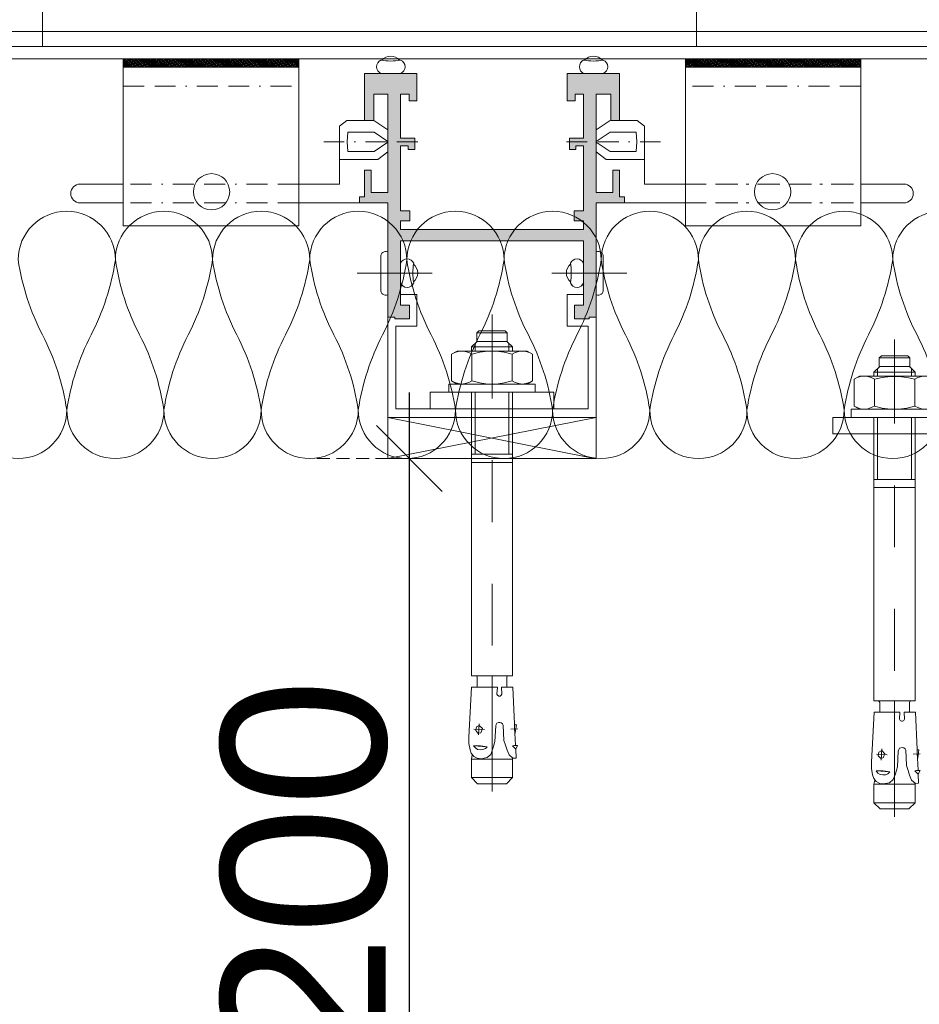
# Model space of a CAD drawing. Header units: millimetres. Extents: x 3652085 to 3778338, y -303702 to -273644.
# Tile 102 of 256: x 3674935 to 3675153, y -277210 to -276971. Entities that reach past the tile are written whole.
import ezdxf

# ---------------------------------------------------------------- set-up
doc = ezdxf.new("R2010")
doc.units = ezdxf.units.MM
doc.header["$PDMODE"] = 34
doc.linetypes.add('BORDERX2', pattern=[88.9, 25.4, -12.7, 25.4, -12.7, 0, -12.7])
doc.linetypes.add('HIDDEN2', pattern=[4.7625, 3.175, -1.5875])
doc.layers.add('!!!! BALCONY', color=7, linetype='Continuous')
for name, color, linetype, lineweight in [('DETAIL    (HAUSART)', 110, 'Continuous', 5), ('DIM-03    (HAUSART)', 111, 'Continuous', 5), ('INSULATION (HAUSEART)', 31, 'Continuous', 15)]:
    doc.layers.add(name, color=color, linetype=linetype, lineweight=lineweight)
doc.styles.add('1-20 Eng HA', font='arial.ttf', dxfattribs={"height": 40})
doc.dimstyles.new('1-20 Eng HA', dxfattribs={"dimtxt": 40, "dimasz": 16, "dimexe": 16, "dimexo": 5, "dimgap": 5, "dimtad": 1, "dimdec": 0, "dimlfac": -1, "dimzin": 0, "dimdsep": 46, "dimtxsty": '1-20 Eng HA', "dimblk": 'OBLIQUE', "dimcen": 0.09, "dimdle": 16, "dimclrd": 256, "dimclre": 256, "dimclrt": 256, "dimadec": 0, "dimazin": 0, "dimtfac": 1, "dimtdec": 0, "dimtofl": 0, "dimtmove": 0, "dimatfit": 3, "dimldrblk": 'OBLIQUE', "dimfxl": 1, "dimtolj": 1, "dimtzin": 0, "dimlwe": 0, "dimarcsym": 0})

# ---------------------------------------------------------------- blocks, each defined once
blk = doc.blocks.new('_Oblique')
at = {"color": 0, "linetype": 'ByBlock', "lineweight": -2}
blk.add_line((-0.5, -0.5), (0.5, 0.5), dxfattribs=at)
blk = doc.blocks.new('*D243')
at = {"layer": 'Defpoints', "color": 0, "lineweight": 0, "transparency": 16777216}
for p in [(3675001.89, -277077.99), (3675001.89, -277277.99), (3675029.35, -277277.99)]:
    blk.add_point(p, dxfattribs=at)
at = {"layer": 'DIM-03    (HAUSART)', "lineweight": -2, "transparency": 16777216}
blk.add_line((3675029.35, -277061.99), (3675029.35, -277293.99), dxfattribs=at)
at = {"layer": 'DIM-03    (HAUSART)', "linetype": 'HIDDEN2', "lineweight": 0, "transparency": 16777216}
for p, q in [((3675006.89, -277077.99), (3675045.35, -277077.99)), ((3675006.89, -277277.99), (3675045.35, -277277.99))]:
    blk.add_line(p, q, dxfattribs=at)
at = {"layer": 'DIM-03    (HAUSART)', "lineweight": -2, "transparency": 16777216, "xscale": 16, "yscale": 16, "zscale": 16}
for p, rotation in [((3675029.35, -277077.99), 90), ((3675029.35, -277277.99), 270)]:
    blk.add_blockref('_Oblique', p, dxfattribs=dict(at, rotation=rotation))
at = {"layer": 'DIM-03    (HAUSART)', "transparency": 16777216, "insert": (3675003.93, -277177.99), "char_height": 40, "attachment_point": 5, "rotation": 90, "style": '1-20 Eng HA'}
blk.add_mtext('\\A1;200', dxfattribs=at)
blk = doc.blocks.new('*U188')
at = {"color": 7, "linetype": 'Continuous', "lineweight": 0}
for points in [[(0, 15), (4, 15)], [(0, -14.99), (0, 15)], [(4, 15), (4, -14.99)], [(4, 10.5), (6, 10.5)], [(4, -10.5), (4, 10.5)], [(6, -10.5), (6, 10.5)], [(6, 8.5), (6.75, 9.8)], [(6.35, 9.05), (6.75, 9.8)], [(6.75, 9.8), (13.25, 9.8)], [(13.25, 9.8), (13.65, 9.05)], [(14, 8.5), (13.25, 9.8)], [(6, 7.35), (6.1, 8.25)], [(6.1, 6.5), (6, 7.35)], [(6.1, 8.25), (6.35, 9.05)], [(13.65, 9.05), (13.9, 8.25)], [(13.9, 8.25), (14, 7.35)], [(14, 7.35), (13.9, 6.5)], [(14, -8.5), (14, 8.5)], [(-91.02, 3.5), (-89.52, 5)], [(-89.52, 5), (-85.02, 5)], [(-89.52, -5), (-89.52, 5)], [(-84.02, 4.8), (-85.02, 5)], [(-85.02, 5), (-85.02, -5)], [(-83.62, 5.05), (-84.37, 4.45)], [(-82.77, 5.35), (-83.62, 5.05)], [(-82.77, 5.35), (-81.22, 5.6)], [(-81.22, 5.6), (-79.67, 5.6)], [(-79.67, 5.6), (-67.53, 4.95)], [(-67.53, -1.3), (-67.53, 4.95)], [(-64.83, 5), (-64.83, -5)], [(-64.83, 5), (4, 5)], [(-13.05, 5), (-13.05, -5)], [(-11.05, 5), (-11.05, -5)], [(6.35, 5.65), (6.1, 6.5)], [(6.25, 3), (6.75, 4.9)], [(6.75, 4.9), (6.35, 5.65)], [(6.75, 4.9), (13.25, 4.9)], [(13.65, 5.65), (13.25, 4.9)], [(13.25, 4.9), (13.7, 3)], [(13.9, 6.5), (13.65, 5.65)], [(14, 5), (15, 5)], [(15, 5), (16.34, 3.6)], [(15, 5), (15, -5)], [(-91.02, -3.5), (-91.02, 3.5)], [(-84.82, 3.6), (-84.97, 2.65)], [(-84.97, 2.65), (-84.67, 1.2)], [(-84.37, 4.45), (-84.82, 3.6)], [(-82.77, 2.85), (-82.67, 3.5)], [(-82.72, 2.2), (-82.77, 2.85)], [(-82.67, 3.5), (-82.32, 4.05)], [(-82.32, 4.05), (-81.82, 4.5)], [(-82.02, 1.15), (-81.82, 4.5)], [(-81.77, 2.8), (-82.02, 1.15)], [(-81.82, 4.5), (-81.77, 2.8)], [(-79.17, 3.25), (-76.47, 3.1)], [(-78.72, 3.45), (-78.12, 3.95)], [(-78.62, 2.75), (-78.72, 3.45)], [(-77.62, 2.35), (-78.62, 2.75)], [(-78.12, 3.95), (-77.22, 3.8)], [(-77.87, 1.8), (-77.72, 4.4)], [(-76.87, 3.1), (-77.62, 2.35)], [(-77.22, 3.8), (-76.87, 3.1)], [(-67.53, 3.6), (-65.18, 3.6)], [(-64.93, 3.7), (-65.18, 3.6)], [(-64.83, 4), (-64.93, 3.7)], [(-64.83, -4), (-64.83, 4)], [(4, 4.1), (-11.05, 4.1)], [(6, 1), (6.25, 3)], [(13.7, 3), (13.95, 1)], [(15.89, 4.1), (14, 4.1)], [(18.44, 3.7), (16.34, 3.7)], [(16.34, 3.6), (16.34, -3.6)], [(18.94, 3.2), (18.44, 3.7)], [(18.44, -3.7), (18.44, 3.7)], [(18.94, 3.2), (18.94, -3.2)], [(-72.48, 0), (-92.92, 0)], [(-89.97, 0), (-64.98, 0)], [(-84.67, 1.2), (-83.87, 0.3)], [(-83.87, 0.3), (-82.47, -0.2)], [(-82.47, 1.6), (-82.72, 2.2)], [(-82.02, 1.15), (-82.47, 1.6)], [(-42.49, 0), (-57.48, 0)], [(-12.5, 0), (-27.49, 0)], [(22.89, 0), (2.5, 0)], [(6, -1), (6, 1)], [(13.95, 1), (13.95, -1)], [(-82.47, -0.2), (-81.62, -0.45)], [(-81.62, -0.45), (-80.77, -0.7)], [(-80.77, -0.7), (-76.97, -0.9)], [(-76.97, -0.9), (-76.62, -1)], [(-76.62, -1), (-76.32, -1.2)], [(-76.22, -2.25), (-76.47, -2.55)], [(-76.32, -1.2), (-76.17, -1.55)], [(-76.12, -1.9), (-76.22, -2.25)], [(-76.17, -1.55), (-76.12, -1.9)], [(-69.73, -1.65), (-69.53, -1.35)], [(-69.73, -1.95), (-69.73, -1.65)], [(-69.53, -2.25), (-69.73, -1.95)], [(-69.53, -1.35), (-69.23, -1.2)], [(-69.23, -2.4), (-69.53, -2.25)], [(-69.23, -1.2), (-67.53, -1.3)], [(-69.23, -2.4), (-67.53, -2.3)], [(-67.53, -2.3), (-67.53, -5.05)], [(6.25, -2.95), (6, -1)], [(13.95, -1), (13.7, -2.95)], [(-89.52, -5), (-91.02, -3.5)], [(-84.82, -5.05), (-84.02, -4.15)], [(-84.02, -4.15), (-82.87, -3.65)], [(-82.87, -3.65), (-81.67, -3.3)], [(-81.67, -3.3), (-80.52, -2.9)], [(-80.52, -2.9), (-76.77, -2.7)], [(-77.72, -4.55), (-77.67, -6.25)], [(-76.47, -2.55), (-76.77, -2.7)], [(-67.53, -3.6), (-65.18, -3.6)], [(-65.18, -3.6), (-64.93, -3.7)], [(-64.93, -3.7), (-64.83, -4)], [(4, -4.1), (-11.05, -4.1)], [(6.75, -4.9), (6.25, -2.95)], [(13.7, -2.95), (13.25, -4.9)], [(15.89, -4.1), (14, -4.1)], [(15, -5), (16.34, -3.6)], [(18.44, -3.7), (16.34, -3.7)], [(18.44, -3.7), (18.94, -3.2)], [(-89.52, -5), (-85.02, -5)], [(-84.82, -4.95), (-85.02, -5)], [(-84.82, -5.05), (-84.77, -5.85)], [(-84.77, -5.85), (-82.62, -5.75)], [(-82.62, -5.75), (-81.82, -4.95)], [(-82.62, -5.75), (-81.72, -6.2)], [(-81.82, -4.95), (-81.62, -5.7)], [(-81.82, -4.95), (-81.72, -6.2)], [(-81.62, -5.7), (-81.72, -6.2)], [(-81.62, -5.7), (-78.72, -5.55)], [(-78.72, -5.55), (-78.62, -5.65)], [(-78.62, -5.55), (-77.67, -5.45)], [(-78.62, -5.65), (-76.72, -5.9)], [(-77.67, -5.45), (-76.67, -5.45)], [(-76.67, -5.55), (-76.72, -5.9)], [(-76.67, -5.55), (-76.62, -5.5)], [(-76.62, -5.5), (-76.57, -5.45)], [(-76.57, -5.45), (-67.53, -5.05)], [(-64.83, -5), (4, -5)], [(-13, -5), (-13.05, -5)], [(6, -7.35), (6.1, -6.5)], [(6.1, -6.5), (6.35, -5.65)], [(6.35, -5.65), (6.75, -4.9)], [(6.75, -4.9), (13.25, -4.9)], [(13.25, -4.9), (13.65, -5.65)], [(13.65, -5.65), (13.9, -6.5)], [(13.9, -6.5), (14, -7.35)], [(14, -5), (15, -5)], [(6.1, -8.2), (6, -7.35)], [(6, -8.5), (6.75, -9.8)], [(6.35, -9.05), (6.1, -8.2)], [(6.75, -9.8), (6.35, -9.05)], [(14, -8.5), (13.25, -9.8)], [(13.65, -9.05), (13.25, -9.8)], [(13.9, -8.2), (13.65, -9.05)], [(14, -7.35), (13.9, -8.2)], [(4, -10.5), (6, -10.5)], [(6.75, -9.8), (13.25, -9.8)], [(4, -14.99), (0, -14.99)]]:
    blk.add_lwpolyline(points, dxfattribs=at)

msp = doc.modelspace()

# ---------------------------------------------------------------- hatches: boundary and pattern name
at = {"layer": '!!!! BALCONY', "linetype": 'Continuous', "lineweight": 13}
h = msp.add_hatch(dxfattribs=at)
h.set_pattern_fill('NET', color=252, scale=50, angle=360, style=0)
h.set_pattern_definition([(360, (3871472.7, -411435.73), (8e-14, 158.75), []), (90, (3871472.7, -411435.73), (-158.75, 9e-14), [])])
edge = h.paths.add_edge_path()
edge.add_line((3675295.9, -277142.43), (3675410.65, -277142.43))
edge.add_line((3675410.65, -277142.43), (3675410.65, -277007.45))
edge.add_line((3675410.65, -277007.45), (3675410.65, -277001.38))
edge.add_line((3675410.65, -277001.38), (3675410.65, -276991.38))
edge.add_line((3675410.65, -276991.38), (3675410.65, -276968.2))
edge.add_line((3675410.65, -276968.2), (3675410.65, -276542.2))
edge.add_line((3675410.65, -276542.2), (3675410.65, -276522.06))
edge.add_line((3675410.65, -276522.06), (3675410.65, -276491.8))
edge.add_line((3675410.65, -276491.8), (3675410.65, -276468.46))
edge.add_line((3675410.65, -276468.46), (3675410.65, -276300.34))
edge.add_line((3675410.65, -276300.34), (3675410.65, -276257.42))
edge.add_line((3675410.65, -276257.42), (3675410.65, -275991.99))
edge.add_line((3675410.65, -275991.99), (3675410.65, -275859.99))
edge.add_line((3675410.65, -275859.99), (3675410.65, -275327.99))
edge.add_line((3675410.65, -275327.99), (3674693.98, -275327.99))
edge.add_line((3674693.98, -275327.99), (3674647.86, -275327.99))
edge.add_line((3674647.86, -275327.99), (3674647.86, -275961))
edge.add_line((3674647.86, -275961), (3674567.85, -275961))
edge.add_line((3674567.85, -275961), (3674567.85, -275991.99))
edge.add_line((3674567.85, -275991.99), (3674567.85, -275991.99))
edge.add_line((3674567.85, -275991.99), (3674567.85, -276019.38))
edge.add_line((3674567.85, -276019.38), (3674567.86, -276671.49))
edge.add_line((3674567.86, -276671.49), (3675297.06, -276671.5))
edge.add_arc((3675296.96, -276672.49), 1, 0, 83.9048, ccw=False)
edge.add_line((3675297.96, -276672.49), (3675297.96, -276673.99))
edge.add_arc((3675297.46, -276673.99), 0.5, -90, 0, ccw=False)
edge.add_line((3675297.46, -276674.49), (3675296.46, -276674.49))
edge.add_line((3675296.46, -276674.49), (3675296.46, -276673.99))
edge.add_line((3675296.46, -276673.99), (3675294.96, -276673.99))
edge.add_arc((3675294.96, -276674.99), 1, 90, 180)
edge.add_line((3675293.96, -276674.99), (3675293.96, -276686.69))
edge.add_line((3675293.96, -276686.69), (3675297.96, -276686.69))
edge.add_line((3675297.96, -276686.69), (3675297.96, -276685.69))
edge.add_line((3675297.96, -276685.69), (3675298.96, -276685.69))
edge.add_line((3675298.96, -276685.69), (3675298.96, -276686.69))
edge.add_line((3675298.96, -276686.69), (3675298.96, -276701.39))
edge.add_line((3675298.96, -276701.39), (3675296.76, -276701.39))
edge.add_line((3675296.76, -276701.39), (3675296.76, -276703.29))
edge.add_line((3675296.76, -276703.29), (3675294.96, -276703.29))
edge.add_line((3675294.96, -276703.29), (3675294.96, -276701.24))
edge.add_line((3675294.96, -276701.24), (3675288.66, -276701.24))
edge.add_arc((3675288.66, -276702.74), 1.5, 90, 180)
edge.add_line((3675287.16, -276702.74), (3675287.16, -276708.97))
edge.add_line((3675287.16, -276708.97), (3675286.86, -276709.49))
edge.add_line((3675286.86, -276709.49), (3675287.16, -276710.01))
edge.add_line((3675287.16, -276710.01), (3675287.16, -276716.24))
edge.add_arc((3675288.66, -276716.24), 1.5, 180, 270)
edge.add_line((3675288.66, -276717.74), (3675294.96, -276717.74))
edge.add_line((3675294.96, -276717.74), (3675294.96, -276715.69))
edge.add_line((3675294.96, -276715.69), (3675296.76, -276715.69))
edge.add_line((3675296.76, -276715.69), (3675296.76, -276717.59))
edge.add_line((3675296.76, -276717.59), (3675298.96, -276717.59))
edge.add_line((3675298.96, -276717.59), (3675298.96, -276726.99))
edge.add_line((3675298.96, -276726.99), (3675308.96, -276726.99))
edge.add_line((3675308.96, -276726.99), (3675308.96, -276725.49))
edge.add_line((3675308.96, -276725.49), (3675308.14, -276721.99))
edge.add_line((3675308.14, -276721.99), (3675313.89, -276721.99))
edge.add_line((3675313.89, -276721.99), (3675313.89, -276721.99))
edge.add_line((3675313.89, -276721.99), (3675319.64, -276721.99))
edge.add_line((3675319.64, -276721.99), (3675318.96, -276725.49))
edge.add_line((3675318.96, -276725.49), (3675318.96, -276737.49))
edge.add_arc((3675314.96, -276737.49), 4, 270, 360, ccw=False)
edge.add_line((3675314.96, -276741.49), (3675301.58, -276741.49))
edge.add_line((3675301.58, -276741.49), (3675301.58, -276754.49))
edge.add_arc((3675299.58, -276754.49), 2, 270, 360, ccw=False)
edge.add_line((3675299.58, -276756.49), (3675298.58, -276756.49))
edge.add_line((3675298.58, -276756.49), (3675298.58, -276760.99))
edge.add_line((3675298.58, -276760.99), (3675298.58, -276762.31))
edge.add_line((3675298.58, -276762.31), (3675298.61, -276762.36))
edge.add_line((3675298.61, -276762.36), (3675298.61, -276763.55))
edge.add_line((3675298.61, -276763.55), (3675298.61, -276766.63))
edge.add_line((3675298.61, -276766.63), (3675298.6, -276763.55))
edge.add_line((3675298.6, -276763.55), (3675298.2, -276763.55))
edge.add_arc((3675313.52, -276764.49), 15.35, 176.4674, 193.1781)
edge.add_line((3675298.58, -276767.99), (3675298.58, -276811.99))
edge.add_arc((3675297.08, -276811.99), 1.5, -90, 0, ccw=False)
edge.add_line((3675297.08, -276813.49), (3675159.32, -276813.49))
edge.add_arc((3675159.32, -276811.99), 1.5, 222.8103, 270, ccw=False)
edge.add_arc((3675189.76, -276783.79), 43, 207.5618, 222.8103, ccw=False)
edge.add_arc((3675152.97, -276802.99), 1.5, 90, 207.5617, ccw=False)
edge.add_line((3675152.97, -276801.49), (3675267.58, -276801.49))
edge.add_arc((3675267.58, -276794.49), 7, 270.0011, 359.9989)
edge.add_line((3675274.58, -276794.49), (3675274.58, -276763.55))
edge.add_line((3675274.58, -276763.55), (3675274.58, -276756.49))
edge.add_line((3675274.58, -276756.49), (3675273.58, -276756.49))
edge.add_arc((3675273.58, -276754.49), 2, 180, 270, ccw=False)
edge.add_line((3675271.58, -276754.49), (3675271.58, -276741.49))
edge.add_line((3675271.58, -276741.49), (3675270.16, -276741.49))
edge.add_line((3675270.16, -276741.49), (3675259.96, -276741.49))
edge.add_line((3675259.96, -276741.49), (3674728.56, -276741.49))
edge.add_line((3674728.56, -276741.49), (3674714.06, -276741.49))
edge.add_line((3674714.06, -276741.49), (3674706.73, -276741.49))
edge.add_line((3674706.73, -276741.49), (3674703.98, -276741.49))
edge.add_line((3674703.98, -276741.49), (3674693.98, -276741.49))
edge.add_line((3674693.98, -276741.49), (3674649.86, -276741.49))
edge.add_line((3674649.86, -276741.49), (3674639.66, -276741.49))
edge.add_line((3674639.66, -276741.49), (3674584.86, -276741.49))
edge.add_arc((3674584.86, -276737.49), 4, 180, 270, ccw=False)
edge.add_line((3674580.86, -276737.49), (3674580.86, -276728.49))
edge.add_line((3674580.86, -276728.49), (3674578.36, -276728.49))
edge.add_arc((3674574.36, -276728.49), 4, -180, 0, ccw=False)
edge.add_line((3674570.36, -276728.49), (3674567.86, -276728.49))
edge.add_line((3674567.86, -276728.49), (3674567.86, -276744.99))
edge.add_line((3674567.86, -276744.99), (3674567.88, -276744.99))
edge.add_arc((3674569.38, -276747.57), 2.99, 60.2062, 120.1949, ccw=False)
edge.add_line((3674570.87, -276744.98), (3674580.05, -276744.99))
edge.add_line((3674580.05, -276744.99), (3674588.95, -276744.99))
edge.add_line((3674588.95, -276744.99), (3674588.95, -276744.99))
edge.add_line((3674588.95, -276744.99), (3674592.18, -276744.99))
edge.add_line((3674592.18, -276744.99), (3674592.18, -276744.99))
edge.add_line((3674592.18, -276744.99), (3674597.52, -276744.99))
edge.add_line((3674597.52, -276744.99), (3674597.52, -276744.99))
edge.add_line((3674597.52, -276744.99), (3674600.65, -276744.99))
edge.add_line((3674600.65, -276744.99), (3674600.65, -276744.99))
edge.add_line((3674600.65, -276744.99), (3674606.35, -276744.99))
edge.add_line((3674606.35, -276744.99), (3674606.35, -276744.99))
edge.add_line((3674606.35, -276744.99), (3674613.95, -276744.99))
edge.add_line((3674613.95, -276744.99), (3674613.95, -276744.99))
edge.add_line((3674613.95, -276744.99), (3674624.39, -276744.99))
edge.add_line((3674624.39, -276744.99), (3674624.39, -276744.99))
edge.add_line((3674624.39, -276744.99), (3674626.27, -276744.99))
edge.add_line((3674626.27, -276744.99), (3674628.04, -276744.99))
edge.add_line((3674628.04, -276744.99), (3674632.19, -276744.2))
edge.add_line((3674632.19, -276744.2), (3674632.97, -276744.99))
edge.add_line((3674632.97, -276744.99), (3674641.86, -276744.99))
edge.add_line((3674641.86, -276744.99), (3674647.86, -276744.99))
edge.add_line((3674647.86, -276744.99), (3674647.86, -276977.99))
edge.add_line((3674647.86, -276977.99), (3675257.31, -276977.99))
edge.add_line((3675257.31, -276977.99), (3675257.31, -277142.43))
edge.add_line((3675257.31, -277142.43), (3675295.9, -277142.43))
at = {"layer": 'DETAIL    (HAUSART)', "true_color": 0x000000}
h = msp.add_hatch(dxfattribs=at)
h.set_pattern_fill('ANSI38', color=18, scale=0.1, angle=270)
h.set_pattern_definition([(315, (8574728.55348, 27212672.3913), (0.2245064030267, 0.2245064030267), []), (45, (8574728.55348, 27212672.3913), (0.2245064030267, 0.6735192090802), [0.79375, -0.47625])])
h.paths.add_polyline_path([(3674959.94, -276981), (3674959.94, -276983), (3675002.52, -276983), (3675002.52, -276981)])
h = msp.add_hatch(dxfattribs=at)
h.set_pattern_fill('ANSI38', color=18, scale=0.1, angle=270)
h.set_pattern_definition([(315, (8574592.1518, 27212672.3913), (0.2245064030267, 0.2245064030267), []), (45, (8574592.1518, 27212672.3913), (0.2245064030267, 0.6735192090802), [0.79375, -0.47625])])
h.paths.add_polyline_path([(3675096.34, -276981), (3675096.34, -276983), (3675138.92, -276983), (3675138.92, -276981)])
at = {"layer": 'DETAIL    (HAUSART)', "lineweight": 0}
h = msp.add_hatch(color=256, dxfattribs=at)
h.set_gradient(color1=(51, 51, 51), color2=(0, 0, 0), one_color=1, name='HEMISPHERICAL')
h.paths.add_polyline_path([(3675074.7, -277043.65), (3675073.02, -277043.65), (3675073.02, -277044.1), (3675069.45, -277044.1), (3675069.45, -277040.78), (3675071.66, -277040.78), (3675071.66, -277027.96), (3675071.66, -277025.19), (3675027.2, -277025.19), (3675027.2, -277027.96), (3675027.2, -277040.78), (3675029.41, -277040.78), (3675029.41, -277044.1), (3675025.84, -277044.1), (3675025.84, -277043.65), (3675024.16, -277043.65), (3675024.16, -277027.96), (3675024.16, -277015.95), (3675017.27, -277015.95), (3675017.27, -277014.44), (3675018.46, -277014.44), (3675018.46, -277008.02), (3675020.11, -277008.02), (3675020.11, -277013.41), (3675024.16, -277013.41), (3675024.16, -277012.95), (3675024.16, -276989.58), (3675020.75, -276989.58), (3675020.75, -276995.94), (3675018.47, -276995.94), (3675018.47, -276984.52), (3675031.17, -276984.52), (3675031.17, -276991.22), (3675029.28, -276991.22), (3675029.28, -276989.53), (3675027.2, -276989.53), (3675027.2, -277000.25), (3675030.67, -277000.25), (3675030.67, -277003.02), (3675029.06, -277003.02), (3675029.06, -277002.1), (3675027.2, -277002.1), (3675027.2, -277012.95), (3675027.2, -277017.9), (3675029.48, -277017.9), (3675029.48, -277020.34), (3675027.2, -277020.34), (3675027.2, -277022.44), (3675071.66, -277022.44), (3675071.66, -277020.34), (3675069.38, -277020.34), (3675069.38, -277017.9), (3675071.66, -277017.9), (3675071.66, -277012.95), (3675071.66, -277002.1), (3675069.8, -277002.1), (3675069.8, -277003.02), (3675068.19, -277003.02), (3675068.19, -277000.25), (3675071.66, -277000.25), (3675071.66, -276989.53), (3675069.58, -276989.53), (3675069.58, -276991.22), (3675067.69, -276991.22), (3675067.69, -276984.52), (3675080.38, -276984.52), (3675080.38, -276995.94), (3675078.22, -276995.94), (3675078.22, -276989.58), (3675074.7, -276989.58), (3675074.7, -277012.95), (3675074.7, -277013.41), (3675078.75, -277013.41), (3675078.75, -277008.02), (3675080.4, -277008.02), (3675080.4, -277014.44), (3675081.59, -277014.44), (3675081.59, -277015.95), (3675074.7, -277015.95), (3675074.7, -277027.96)])

# ---------------------------------------------------------------- linework, layer by layer
at = {"color": 0, "linetype": 'Continuous', "lineweight": 0, "elevation": -0.54}
msp.add_lwpolyline([(3675257.31, -276980.99), (3675257.31, -276977.99), (3674644.86, -276977.99), (3674644.86, -276980.99), (3675257.31, -276980.99)], close=True, dxfattribs=at)
at = {"layer": 'DETAIL    (HAUSART)', "color": 0, "linetype": 'BORDERX2', "lineweight": 0, "ltscale": 0.2}
for p, q in [((3674959.94, -276987.64, -0.54), (3675002.52, -276987.64, -0.54)), ((3675138.92, -276987.64, -0.54), (3675096.34, -276987.64, -0.54)), ((3675031.4, -277001.15, -0.54), (3675008.59, -277001.15, -0.54)), ((3675067.46, -277001.15, -0.54), (3675090.27, -277001.15, -0.54)), ((3675002.52, -277011.39, -0.54), (3674959.94, -277011.39, -0.54)), ((3675096, -277011.39, -0.54), (3675138.58, -277011.39, -0.54)), ((3675096.34, -277011.39, -0.54), (3675138.92, -277011.39, -0.54)), ((3675002.52, -277015.95, -0.54), (3674959.94, -277015.95, -0.54)), ((3675096, -277015.95, -0.54), (3675138.58, -277015.95, -0.54)), ((3675096.34, -277015.95, -0.54), (3675138.92, -277015.95, -0.54))]:
    msp.add_line(p, q, dxfattribs=at)
at = {"layer": 'DETAIL    (HAUSART)', "color": 0, "lineweight": 0}
for p, q in [((3675012.43, -277011.39, -0.54), (3675012.43, -277005.45, -0.54)), ((3675086.43, -277011.39, -0.54), (3675086.43, -277005.45, -0.54)), ((3675022.43, -277037.01, -0.54), (3675022.43, -277029.05, -0.54)), ((3675076.43, -277037.01, -0.54), (3675076.43, -277029.05, -0.54)), ((3675016.68, -277033.02, -0.54), (3675034.9, -277033.02, -0.54)), ((3675082.18, -277033.02, -0.54), (3675063.96, -277033.02, -0.54)), ((3675026.1, -277045.87, -0.54), (3675026.1, -277055.9, -0.54)), ((3675074.29, -277077.99, -0.54), (3675024.16, -277067.99, -0.54)), ((3675074.7, -277067.99, -0.54), (3675024.16, -277077.98, -0.54))]:
    msp.add_line(p, q, dxfattribs=at)
at = {"layer": 'DETAIL    (HAUSART)', "color": 0, "lineweight": 0, "elevation": -0.54}
for points in [[(3674959.94, -276983), (3675002.52, -276983), (3675002.52, -276981), (3674959.94, -276981)], [(3675096.34, -276983), (3675138.92, -276983), (3675138.92, -276981), (3675096.34, -276981)], [(3674959.94, -277021.54), (3675002.52, -277021.54), (3675002.52, -276983), (3674959.94, -276983)], [(3675138.92, -277021.54), (3675096.34, -277021.54), (3675096.34, -276983), (3675138.92, -276983)], [(3675074.7, -277077.98), (3675024.16, -277077.98), (3675024.16, -277067.99), (3675074.7, -277067.99)]]:
    msp.add_lwpolyline(points, close=True, dxfattribs=at)
for points in [[(3675027.21, -276984.52), (3675022.44, -276984.52, -0.633904), (3675022.44, -276981.3, 0.093271), (3675027.21, -276981.3, -0.698074), (3675027.21, -276984.52), (3675022.44, -276984.52)], [(3675076.42, -276984.52), (3675071.65, -276984.52, -0.633904), (3675071.65, -276981.3, 0.093271), (3675076.42, -276981.3, -0.698074), (3675076.42, -276984.52), (3675071.65, -276984.52)], [(3675027.2, -277035.33), (3675027.2, -277030.56, -0.633904), (3675030.42, -277030.56, 0.093271), (3675030.42, -277035.33, -0.698074), (3675027.2, -277035.33), (3675027.2, -277030.56)], [(3675071.66, -277035.33), (3675071.66, -277030.56, 0.633904), (3675068.44, -277030.56, -0.093271), (3675068.44, -277035.33, 0.698074), (3675071.66, -277035.33), (3675071.66, -277030.56)], [(3675071.66, -277035.33), (3675071.66, -277030.56, 0.633904), (3675068.44, -277030.56, -0.093271), (3675068.44, -277035.33, 0.698074), (3675071.66, -277035.33), (3675071.66, -277030.56)]]:
    msp.add_lwpolyline(points, format="xyb", close=True, dxfattribs=at)
for points in [[(3675012.43, -277005.45), (3675012.43, -277005.45), (3675012.43, -276997.34), (3675014.22, -276995.94), (3675018.47, -276995.94), (3675018.47, -276995.94), (3675018.47, -276995.94)], [(3675012.43, -277005.45), (3675021.73, -277005.45), (3675024.16, -277003.59), (3675024.16, -277000.25), (3675024.16, -276998.18), (3675020.75, -276995.94)], [(3675086.43, -277005.45), (3675077.13, -277005.45), (3675074.7, -277003.59), (3675074.7, -277000.25), (3675074.7, -276998.18), (3675078.11, -276995.94)], [(3675086.43, -277005.45), (3675086.43, -277005.45), (3675086.43, -276997.34), (3675084.64, -276995.94), (3675080.38, -276995.94), (3675080.38, -276995.94), (3675080.38, -276995.94)], [(3675014.27, -277001.15), (3675014.43, -276998.79), (3675020.8, -276998.79), (3675024.16, -277001.08)], [(3675084.59, -277001.15), (3675084.43, -276998.79), (3675078.06, -276998.79), (3675074.7, -277001.08)], [(3675014.27, -277001.15), (3675014.43, -277003.51), (3675020.8, -277003.51), (3675024.16, -277001.21)], [(3675084.59, -277001.15), (3675084.43, -277003.51), (3675078.06, -277003.51), (3675074.7, -277001.21)], [(3675002.52, -277011.39), (3675012.43, -277011.39)], [(3675096.34, -277011.39), (3675086.43, -277011.39)], [(3675017.27, -277015.95), (3675016.68, -277015.95), (3675002.52, -277015.95)], [(3675074.8, -277015.95), (3675082.29, -277015.95), (3675096.45, -277015.95)], [(3675027.2, -277040.2), (3675027.2, -277040.78), (3675029.41, -277040.78), (3675029.41, -277044.1), (3675025.84, -277044.1), (3675025.84, -277043.65), (3675024.16, -277043.65), (3675024.16, -277026.15)], [(3675024.16, -277067.99), (3675074.7, -277067.99), (3675074.7, -277043.65), (3675073.02, -277043.65), (3675073.02, -277044.1), (3675069.45, -277044.1), (3675069.45, -277040.78), (3675071.66, -277040.78), (3675071.66, -277038.15), (3675067.67, -277038.15), (3675067.67, -277045.87), (3675072.76, -277045.87), (3675072.76, -277065.9), (3675026.1, -277065.9), (3675026.1, -277045.87), (3675031.19, -277045.87), (3675031.19, -277038.15), (3675027.2, -277038.15), (3675027.2, -277040.78), (3675029.41, -277040.78), (3675029.41, -277044.1), (3675025.84, -277044.1), (3675025.84, -277043.65), (3675024.16, -277043.65), (3675024.16, -277067.99)]]:
    msp.add_lwpolyline(points, dxfattribs=at)
for points in [[(3674959.94, -277015.95), (3674949.48, -277015.95, -1), (3674949.48, -277011.39), (3674959.94, -277011.39)], [(3675138.92, -277015.95), (3675149.38, -277015.95, 1), (3675149.38, -277011.39), (3675138.92, -277011.39)]]:
    msp.add_lwpolyline(points, format="xyb", dxfattribs=at)
at = {"layer": 'DETAIL    (HAUSART)', "color": 0, "lineweight": 0}
for centre in [(3674981.35, -277013.26, -0.54), (3675117.51, -277013.26, -0.54)]:
    msp.add_circle(centre, 4.41, dxfattribs=at)
for centre, radius, start, end in [((3675024.82, -276983.11, -0.54), 2.79, 39.3583, 140.6417), ((3675074.04, -276983.11, -0.54), 2.79, 39.3583, 140.6417), ((3675023.69, -277028.98, -0.54), 1.27, 68.4887, 183.3592), ((3675075.16, -277028.98, -0.54), 1.27, 356.6408, 111.5113), ((3675043.09, -277032.95, -0.54), 12.89, 169.3428, 190.6572), ((3675055.77, -277032.95, -0.54), 12.89, 349.3428, 10.6572), ((3675055.77, -277032.95, -0.54), 12.89, 349.3428, 10.6572), ((3675028.61, -277032.95, -0.54), 2.79, 309.3583, 50.6417), ((3675070.25, -277032.95, -0.54), 2.79, 129.3583, 230.6417), ((3675070.25, -277032.95, -0.54), 2.79, 129.3583, 230.6417), ((3675028.81, -277034.74, -0.54), 1.72, 200.1734, 339.8266), ((3675070.05, -277034.74, -0.54), 1.72, 200.1734, 339.8266), ((3675070.05, -277034.74, -0.54), 1.72, 200.1734, 339.8266), ((3675023.69, -277037.09, -0.54), 1.27, 176.6408, 291.5113), ((3675075.16, -277037.09, -0.54), 1.27, 248.4887, 3.3592)]:
    msp.add_arc(centre, radius, start, end, dxfattribs=at)
at = {"layer": 'DIM-03    (HAUSART)', "color": 0, "lineweight": 0, "elevation": -0.54}
msp.add_lwpolyline([(3675074.7, -277043.65), (3675073.02, -277043.65), (3675073.02, -277044.1), (3675069.45, -277044.1), (3675069.45, -277040.78), (3675071.66, -277040.78), (3675071.66, -277027.96), (3675071.66, -277025.19), (3675027.2, -277025.19), (3675027.2, -277027.96), (3675027.2, -277040.78), (3675029.41, -277040.78), (3675029.41, -277044.1), (3675025.84, -277044.1), (3675025.84, -277043.65), (3675024.16, -277043.65), (3675024.16, -277027.96), (3675024.16, -277015.95), (3675017.27, -277015.95), (3675017.27, -277014.44), (3675018.46, -277014.44), (3675018.46, -277008.02), (3675020.11, -277008.02), (3675020.11, -277013.41), (3675024.16, -277013.41), (3675024.16, -277012.95), (3675024.16, -276989.58), (3675020.75, -276989.58), (3675020.75, -276995.94), (3675018.47, -276995.94), (3675018.47, -276984.52), (3675031.17, -276984.52), (3675031.17, -276991.22), (3675029.28, -276991.22), (3675029.28, -276989.53), (3675027.2, -276989.53), (3675027.2, -277000.25), (3675030.67, -277000.25), (3675030.67, -277003.02), (3675029.06, -277003.02), (3675029.06, -277002.1), (3675027.2, -277002.1), (3675027.2, -277012.95), (3675027.2, -277017.9), (3675029.48, -277017.9), (3675029.48, -277020.34), (3675027.2, -277020.34), (3675027.2, -277022.44), (3675071.66, -277022.44), (3675071.66, -277020.34), (3675069.38, -277020.34), (3675069.38, -277017.9), (3675071.66, -277017.9), (3675071.66, -277012.95), (3675071.66, -277002.1), (3675069.8, -277002.1), (3675069.8, -277003.02), (3675068.19, -277003.02), (3675068.19, -277000.25), (3675071.66, -277000.25), (3675071.66, -276989.53), (3675069.58, -276989.53), (3675069.58, -276991.22), (3675067.69, -276991.22), (3675067.69, -276984.52), (3675080.38, -276984.52), (3675080.38, -276995.94), (3675078.22, -276995.94), (3675078.22, -276989.58), (3675074.7, -276989.58), (3675074.7, -277012.95), (3675074.7, -277013.41), (3675078.75, -277013.41), (3675078.75, -277008.02), (3675080.4, -277008.02), (3675080.4, -277014.44), (3675081.59, -277014.44), (3675081.59, -277015.95), (3675074.7, -277015.95), (3675074.7, -277027.96), (3675074.7, -277043.65)], close=True, dxfattribs=at)
at = {"layer": 'INSULATION (HAUSEART)', "elevation": -0.54}
msp.add_lwpolyline([(3675170.25, -277029.78, 1), (3675146.67, -277029.78, 0.082141), (3675152.56, -277047.99, -0.082141), (3675158.46, -277066.2, -1), (3675134.88, -277066.2, -0.082141), (3675140.77, -277047.99, 0.082141), (3675146.67, -277029.78, 1), (3675123.09, -277029.78, 0.082141), (3675128.98, -277047.99, -0.082141), (3675134.88, -277066.2, -1), (3675111.3, -277066.2, -0.082141), (3675117.19, -277047.99, 0.082141), (3675123.09, -277029.78, 1), (3675099.51, -277029.78, 0.082141), (3675105.4, -277047.99, -0.082141), (3675111.3, -277066.2, -1), (3675087.71, -277066.2, -0.082141), (3675093.61, -277047.99, 0.082141), (3675099.51, -277029.78, 1), (3675075.92, -277029.78, 0.082141), (3675081.82, -277047.99, -0.082141), (3675087.71, -277066.2, -1), (3675064.13, -277066.2, -0.082141), (3675070.03, -277047.99, 0.082141), (3675075.92, -277029.78, 1), (3675052.34, -277029.78, 0.082141), (3675058.24, -277047.99, -0.082141), (3675064.13, -277066.2, -1), (3675040.55, -277066.2, -0.082141), (3675046.45, -277047.99, 0.082141), (3675052.34, -277029.78, 1), (3675028.76, -277029.78, 0.082141), (3675034.65, -277047.99, -0.082141), (3675040.55, -277066.2, -1), (3675016.97, -277066.2, -0.082141), (3675022.86, -277047.99, 0.082141), (3675028.76, -277029.78, 1), (3675005.18, -277029.78, 0.082141), (3675011.07, -277047.99, -0.082141), (3675016.97, -277066.2, -1), (3674993.39, -277066.2, -0.082141), (3674999.28, -277047.99, 0.082141), (3675005.18, -277029.78, 1), (3674981.59, -277029.78, 0.082141), (3674987.49, -277047.99, -0.082141), (3674993.39, -277066.2, -1), (3674969.8, -277066.2, -0.082141), (3674975.7, -277047.99, 0.082141), (3674981.59, -277029.78, 1), (3674958.01, -277029.78, 0.082141), (3674963.91, -277047.99, -0.082141), (3674969.8, -277066.2, -1), (3674946.22, -277066.2, -0.082141), (3674952.12, -277047.99, 0.082141), (3674958.01, -277029.78, 1), (3674934.43, -277029.78, 0.082141), (3674940.33, -277047.99, -0.082141), (3674946.22, -277066.2, -1), (3674922.64, -277066.2, -0.082141)], format="xyb", dxfattribs=at)

# ---------------------------------------------------------------- block references
at = {"lineweight": 0, "rotation": 89.99999999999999}
for p in [(3675049.43, -277065.9, -0.54), (3675147.11, -277071.99, -0.54)]:
    msp.add_blockref('*U188', p, dxfattribs=at)

# ---------------------------------------------------------------- dimensions: what is measured, and where the dimension line sits
at = {"layer": 'DIM-03    (HAUSART)'}
dim = msp.add_linear_dim(base=(3675029.35, -277277.99, -0.54), p1=(3675001.89, -277077.99, -0.54), p2=(3675001.89, -277277.99, -0.54), angle=270, dimstyle='1-20 Eng HA', dxfattribs=at)
dim.commit()
dim.dimension.update_dxf_attribs({"geometry": '*D243', "text_midpoint": (3675003.93, -277177.99, -0.54)})

doc.saveas('drawing.dxf')
